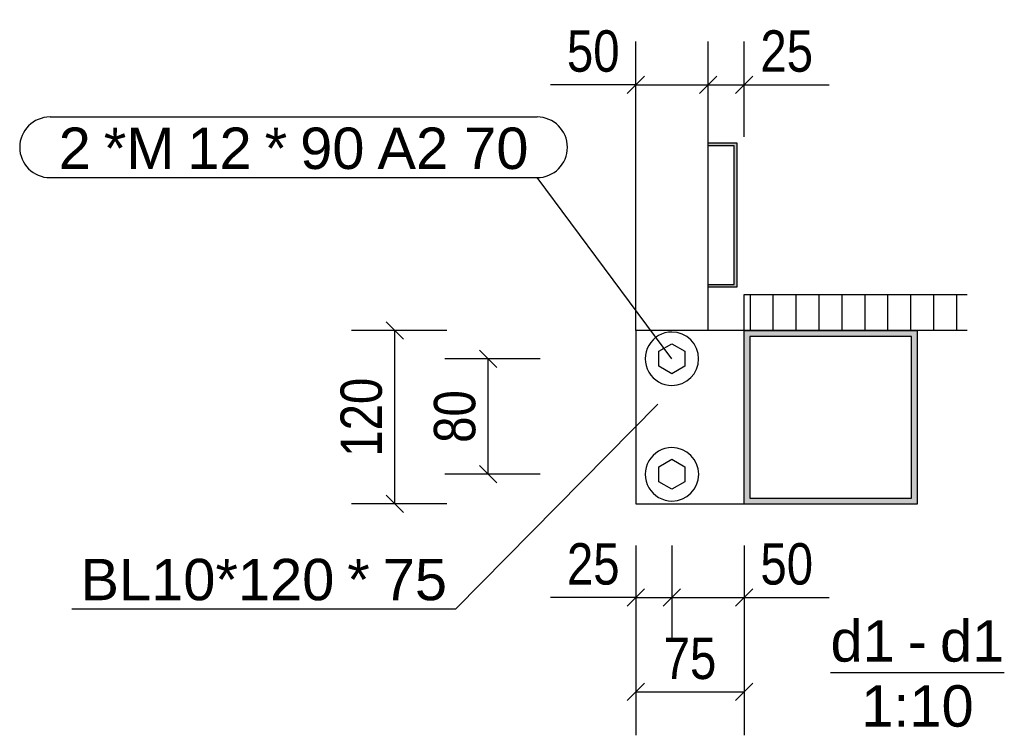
# Model space of a CAD drawing. Header units: millimetres. Extents: x 1838 to 190192, y -28 to 11710.
# Tile 4 of 80: x 16639 to 17321, y 39 to 534. Entities that reach past the tile are written whole.
import ezdxf

# ---------------------------------------------------------------- set-up
doc = ezdxf.new("R2010")
doc.units = ezdxf.units.MM
doc.styles.add('Arial', font='ARIAL.TTF', dxfattribs={"height": 0.2})
doc.styles.add('Arial Narrow', font='ARIALN.TTF', dxfattribs={"height": 0.2})

# ---------------------------------------------------------------- blocks, each defined once
blk = doc.blocks.new('Unknown-17 - 78954')
at = {"color": 5}
blk.add_line((17200.51, 82.5), (17320.83, 82.5), dxfattribs=at)
at = {"color": 5, "style": 'Arial'}
for s, height, p in [('d1', 28.652, (17200.51, 90)), ('d1', 28.652, (17276.32, 90)), ('-', 28.65, (17254.01, 90)), ('1:10', 28.652, (17221.73, 45))]:
    blk.add_text(s, height=height, dxfattribs=at).set_placement(p)
blk = doc.blocks.new('Bolt-78966 - 78954')
at = {"color": 136}
for p, q in [((17081.64, 304.89), (17090.64, 310.09)), ((17090.64, 310.09), (17099.64, 304.89)), ((17081.65, 294.49), (17081.64, 304.89)), ((17099.64, 304.89), (17099.65, 294.5)), ((17090.65, 289.3), (17081.65, 294.49)), ((17099.65, 294.5), (17090.65, 289.3)), ((17081.68, 224.89), (17090.68, 230.09)), ((17090.68, 230.09), (17099.68, 224.89)), ((17081.69, 214.49), (17081.68, 224.89)), ((17099.68, 224.89), (17099.69, 214.5)), ((17090.69, 209.3), (17081.69, 214.49)), ((17099.69, 214.5), (17090.69, 209.3))]:
    blk.add_line(p, q, dxfattribs=at)
for centre, start, end in [((17090.65, 299.69), 90.02865, 270.02865), ((17090.65, 299.69), 270.02865, 90.02865), ((17090.69, 219.69), 90.02865, 270.02865), ((17090.69, 219.69), 270.02865, 90.02865)]:
    blk.add_arc(centre, 18.5, start, end, dxfattribs=at)
blk = doc.blocks.new('Part-78959 - 78954')
at = {"color": 7}
for p, q in [((17065.67, 319.19), (17065.67, 497.57)), ((17115.67, 449.19), (17115.67, 497.57)), ((17115.67, 351.19), (17115.67, 447.19)), ((17115.67, 319.19), (17115.67, 349.19))]:
    blk.add_line(p, q, dxfattribs=at)
blk = doc.blocks.new('Part-78962 - 78954')
blk.add_hatch(color=6).paths.add_polyline_path([(17115.67, 449.19), (17115.67, 447.19), (17133.67, 447.19), (17133.67, 351.19), (17115.67, 351.19), (17115.67, 349.19), (17135.67, 349.19), (17135.67, 449.19)])
at = {"color": 7}
for p, q in [((17115.67, 447.19), (17115.67, 449.19)), ((17115.67, 449.19), (17135.67, 449.19)), ((17133.67, 447.19), (17115.67, 447.19)), ((17133.67, 351.19), (17133.67, 447.19)), ((17135.67, 449.19), (17135.67, 349.19)), ((17115.67, 349.19), (17115.67, 351.19)), ((17115.67, 351.19), (17133.67, 351.19)), ((17135.67, 349.19), (17115.67, 349.19))]:
    blk.add_line(p, q, dxfattribs=at)
blk = doc.blocks.new('Part-78963 - 78954')
h = blk.add_hatch(color=6)
h.paths.add_polyline_path([(17140.67, 319.19), (17140.67, 199.19), (17260.67, 199.19), (17260.67, 319.19)])
h.paths.add_polyline_path([(17256.67, 203.19), (17144.67, 203.19), (17144.67, 315.19), (17256.67, 315.19)])
at = {"color": 7}
for p, q in [((17140.67, 199.19), (17140.67, 319.19)), ((17140.67, 319.19), (17260.67, 319.19)), ((17144.67, 315.19), (17144.67, 203.19)), ((17256.67, 315.19), (17144.67, 315.19)), ((17256.67, 203.19), (17256.67, 315.19)), ((17260.67, 199.19), (17260.67, 319.19)), ((17140.67, 199.19), (17260.67, 199.19)), ((17144.67, 203.19), (17256.67, 203.19))]:
    blk.add_line(p, q, dxfattribs=at)
blk = doc.blocks.new('Part-78965 - 78954')
at = {"color": 7}
for p, q in [((17140.67, 319.19), (17065.67, 319.19)), ((17065.67, 319.19), (17065.67, 199.19)), ((17065.67, 199.19), (17140.67, 199.19))]:
    blk.add_line(p, q, dxfattribs=at)
blk = doc.blocks.new('StraightDimension-78999 - 78954')
at = {"color": 174}
for p, q in [((17090.69, 170.36), (17090.69, 104.36)), ((17140.67, 170.36), (17140.67, 104.36)), ((17096.69, 140.36), (17084.69, 128.36)), ((17134.67, 128.36), (17146.67, 140.36)), ((17090.69, 134.36), (17140.67, 134.36)), ((17140.67, 134.36), (17199.64, 134.36)), ((17140.67, 134.36), (17199.64, 134.36))]:
    blk.add_line(p, q, dxfattribs=at)
at = {"color": 30, "style": 'Arial Narrow'}
blk.add_text('50', height=28.633, dxfattribs=at).set_placement((17151.92, 143.36))
blk = doc.blocks.new('StraightDimension-79000 - 78954')
at = {"color": 174}
for p, q in [((17065.67, 170.36), (17065.67, 104.36)), ((17090.69, 170.36), (17090.69, 104.36)), ((17071.67, 140.36), (17059.67, 128.36)), ((17084.69, 128.36), (17096.69, 140.36)), ((17065.67, 134.36), (17006.69, 134.36)), ((17065.67, 134.36), (17006.69, 134.36)), ((17065.67, 134.36), (17090.69, 134.36))]:
    blk.add_line(p, q, dxfattribs=at)
at = {"color": 30, "style": 'Arial Narrow'}
blk.add_text('25', height=28.633, dxfattribs=at).set_placement((17017.94, 143.36))
blk = doc.blocks.new('StraightDimension-79032 - 78954')
at = {"color": 174}
for p, q in [((17065.67, 105), (17065.67, 39)), ((17140.67, 105), (17140.67, 39)), ((17071.67, 75), (17059.67, 63)), ((17134.67, 63), (17146.67, 75)), ((17065.67, 69), (17140.67, 69))]:
    blk.add_line(p, q, dxfattribs=at)
at = {"color": 30, "style": 'Arial Narrow'}
blk.add_text('75', height=28.633, dxfattribs=at).set_placement((17084.93, 78))
blk = doc.blocks.new('StraightDimension-79052 - 78954')
at = {"color": 174}
for p, q in [((16904.83, 313.19), (16892.83, 325.19)), ((16934.83, 319.19), (16868.83, 319.19)), ((16898.83, 199.19), (16898.83, 319.19)), ((16892.83, 205.19), (16904.83, 193.19)), ((16934.83, 199.19), (16868.83, 199.19))]:
    blk.add_line(p, q, dxfattribs=at)
at = {"color": 30, "style": 'Arial Narrow'}
blk.add_text('120', height=28.633, rotation=90.00021, dxfattribs=at).set_placement((16889.83, 231.84))
blk = doc.blocks.new('StraightDimension-79069 - 78954')
at = {"color": 174}
for p, q in [((16969.49, 293.69), (16957.49, 305.69)), ((16999.49, 299.69), (16933.49, 299.69)), ((16963.49, 219.69), (16963.49, 299.69)), ((16957.49, 225.69), (16969.49, 213.69)), ((16999.49, 219.69), (16933.49, 219.69))]:
    blk.add_line(p, q, dxfattribs=at)
at = {"color": 30, "style": 'Arial Narrow'}
blk.add_text('80', height=28.633, rotation=90.00021, dxfattribs=at).set_placement((16954.49, 241.46))
blk = doc.blocks.new('StraightDimension-79080 - 78954')
at = {"color": 174}
for p, q in [((17115.67, 453.44), (17115.67, 519.44)), ((17140.67, 453.44), (17140.67, 519.44)), ((17121.67, 495.44), (17109.67, 483.44)), ((17134.67, 483.44), (17146.67, 495.44)), ((17115.67, 489.44), (17140.67, 489.44)), ((17140.67, 489.44), (17199.64, 489.44)), ((17140.67, 489.44), (17199.64, 489.44))]:
    blk.add_line(p, q, dxfattribs=at)
at = {"color": 30, "style": 'Arial Narrow'}
blk.add_text('25', height=28.633, dxfattribs=at).set_placement((17151.92, 498.44))
blk = doc.blocks.new('StraightDimension-79081 - 78954')
at = {"color": 174}
for p, q in [((17065.67, 453.44), (17065.67, 519.44)), ((17115.67, 453.44), (17115.67, 519.44)), ((17071.67, 495.44), (17059.67, 483.44)), ((17109.67, 483.44), (17121.67, 495.44)), ((17065.67, 489.44), (17006.69, 489.44)), ((17065.67, 489.44), (17006.69, 489.44)), ((17065.67, 489.44), (17115.67, 489.44))]:
    blk.add_line(p, q, dxfattribs=at)
at = {"color": 30, "style": 'Arial Narrow'}
blk.add_text('50', height=28.633, dxfattribs=at).set_placement((17017.94, 498.44))
blk = doc.blocks.new('Mark-78991 - 78954')
at = {"color": 7}
for p, q in [((16660.02, 467.09), (16997.3, 467.09)), ((16660.02, 425.09), (16997.3, 425.09)), ((17090.65, 299.69), (16997.3, 425.09))]:
    blk.add_line(p, q, dxfattribs=at)
for centre, start, end in [((16660.02, 446.09), 90, 270), ((16997.3, 446.09), 270, 90)]:
    blk.add_arc(centre, 21, start, end, dxfattribs=at)
at = {"color": 30, "style": 'Arial'}
for s, height, p in [('2', 28.65, (16666.02, 431.09)), ('*M', 28.652, (16697.27, 431.09)), ('12', 28.652, (16755.17, 431.09)), ('*', 28.65, (16808.67, 431.09)), ('90', 28.652, (16833.24, 431.09)), ('A2 70', 28.652, (16886.74, 431.09))]:
    blk.add_text(s, height=height, dxfattribs=at).set_placement(p)
blk = doc.blocks.new('Mark-78973 - 78954')
at = {"color": 136}
for p in [(17080.94, 268.24), (16675.09, 126.52)]:
    blk.add_line(p, (16940.93, 126.52), dxfattribs=at)
at = {"color": 30, "style": 'Arial'}
for s, height, p in [('BL10*120', 28.652, (16681.09, 132.52)), ('*', 28.65, (16865.85, 132.52)), ('75', 28.652, (16890.43, 132.52))]:
    blk.add_text(s, height=height, dxfattribs=at).set_placement(p)

msp = doc.modelspace()

# ---------------------------------------------------------------- hatches: boundary and pattern name
h = msp.add_hatch()
h.set_pattern_fill('ANSI31', color=6, scale=5, angle=45, style=0)
h.paths.add_polyline_path([(17295.03, 319.19), (17295.03, 344.19), (17140.67, 344.19), (17140.67, 319.19)])

# ---------------------------------------------------------------- linework, layer by layer
at = {"color": 7}
for p, q in [((17140.67, 344.19), (17295.03, 344.19)), ((17140.67, 319.19), (17140.67, 344.19)), ((17295.03, 319.19), (17140.67, 319.19))]:
    msp.add_line(p, q, dxfattribs=at)

# ---------------------------------------------------------------- block references
for name in ['StraightDimension-79081 - 78954', 'StraightDimension-79080 - 78954', 'Part-78959 - 78954', 'Mark-78991 - 78954', 'Part-78962 - 78954', 'StraightDimension-79052 - 78954', 'Part-78965 - 78954', 'Bolt-78966 - 78954', 'Part-78963 - 78954', 'StraightDimension-79069 - 78954', 'Mark-78973 - 78954', 'StraightDimension-79000 - 78954', 'StraightDimension-78999 - 78954', 'Unknown-17 - 78954', 'StraightDimension-79032 - 78954']:
    msp.add_blockref(name, (0, 0))

doc.saveas('drawing.dxf')
